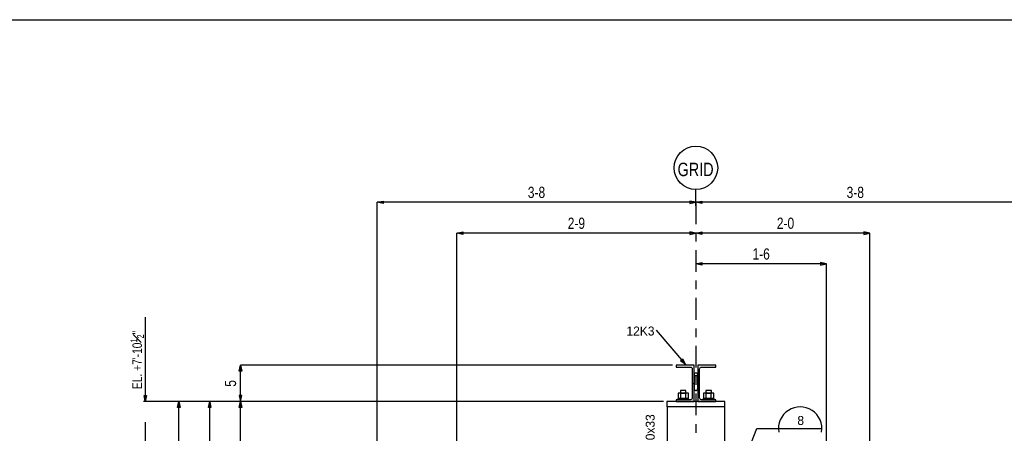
# Model space of a CAD drawing. Header units: inches. Extents: x -17.2 to 17.5, y -11.2 to 11.2.
# Tile 37 of 38: x 0.1 to 11.4, y 6.5 to 11.2. Entities that reach past the tile are written whole.
import ezdxf
from ezdxf.enums import TextEntityAlignment as Align

# ---------------------------------------------------------------- set-up
doc = ezdxf.new("R2010")
doc.units = ezdxf.units.IN
doc.header["$LTSCALE"] = 2.5
doc.header["$MEASUREMENT"] = 0
doc.linetypes.add('SDS2_7', pattern=[0.175, 0.1, -0.025, 0.025, -0.025])
doc.layers.add('Layer_0', color=7, linetype='Continuous')
doc.styles.add('MTextWidth', font='txt', dxfattribs={"width": 0.8, "height": 0.2})

msp = doc.modelspace()

# ---------------------------------------------------------------- linework, layer by layer
at = {"color": 1, "linetype": 'Continuous'}
for p, q in [((7.895, 9.149), (7.895, 9.295)), ((4.228, 9.149), (4.297, 9.164)), ((7.895, 9.149), (4.228, 9.149)), ((4.297, 9.134), (4.228, 9.149)), ((4.228, 5.691), (4.228, 9.149)), ((4.297, 9.164), (4.297, 9.134)), ((7.895, 9.149), (7.826, 9.164)), ((7.826, 9.164), (7.826, 9.134)), ((7.826, 9.134), (7.895, 9.149)), ((7.895, 9.149), (7.964, 9.164)), ((11.561, 9.149), (7.895, 9.149)), ((7.964, 9.134), (7.895, 9.149)), ((7.895, 9.107), (7.895, 9.149)), ((7.895, 9.107), (7.895, 9.149)), ((7.964, 9.164), (7.964, 9.134)), ((5.145, 8.795), (5.214, 8.81)), ((7.895, 8.795), (5.145, 8.795)), ((5.214, 8.78), (5.145, 8.795)), ((5.145, 5.399), (5.145, 8.795)), ((5.214, 8.81), (5.214, 8.78)), ((7.895, 8.795), (7.826, 8.81)), ((7.826, 8.81), (7.826, 8.78)), ((7.826, 8.78), (7.895, 8.795)), ((7.895, 8.795), (7.964, 8.81)), ((9.895, 8.795), (7.895, 8.795)), ((7.964, 8.78), (7.895, 8.795)), ((7.895, 8.795), (7.895, 8.795)), ((7.895, 8.795), (7.895, 8.795)), ((7.964, 8.81), (7.964, 8.78)), ((9.895, 8.795), (9.826, 8.81)), ((9.826, 8.81), (9.826, 8.78)), ((9.826, 8.78), (9.895, 8.795)), ((9.895, 5.802), (9.895, 8.795)), ((7.895, 8.441), (7.964, 8.455)), ((9.395, 8.441), (7.895, 8.441)), ((7.964, 8.426), (7.895, 8.441)), ((7.895, 8.441), (7.895, 8.441)), ((7.964, 8.455), (7.964, 8.426)), ((9.395, 8.441), (9.326, 8.455)), ((9.326, 8.455), (9.326, 8.426)), ((9.326, 8.426), (9.395, 8.441)), ((9.395, 1.782), (9.395, 8.441)), ((1.562, 7.827), (1.562, 6.858)), ((7.437, 7.677), (7.773, 7.285)), ((2.641, 7.205), (2.656, 7.274)), ((2.656, 6.858), (2.656, 7.274)), ((2.656, 7.274), (2.671, 7.205)), ((7.624, 7.274), (2.656, 7.274)), ((7.717, 7.327), (7.739, 7.347)), ((7.773, 7.285), (7.717, 7.327)), ((7.739, 7.347), (7.773, 7.285)), ((7.773, 7.285), (7.773, 7.285)), ((2.671, 7.205), (2.641, 7.205)), ((1.562, 6.858), (1.547, 6.927)), ((1.547, 6.927), (1.577, 6.927)), ((1.577, 6.927), (1.562, 6.858)), ((2.671, 6.927), (2.641, 6.927)), ((2.641, 6.927), (2.656, 6.858)), ((2.656, 6.858), (2.671, 6.927)), ((1.948, 6.858), (1.54, 6.858)), ((1.562, 6.858), (1.562, 6.858)), ((1.933, 6.789), (1.948, 6.858)), ((1.948, -1.017), (1.948, 6.858)), ((1.948, 6.858), (1.962, 6.789)), ((2.302, 6.858), (1.948, 6.858)), ((2.287, 6.789), (2.302, 6.858)), ((2.302, 3.524), (2.302, 6.858)), ((2.302, 6.858), (2.317, 6.789)), ((2.656, 6.858), (2.302, 6.858)), ((2.641, 6.789), (2.656, 6.858)), ((2.656, 5.649), (2.656, 6.858)), ((2.656, 6.858), (2.671, 6.789)), ((7.52, 6.858), (2.656, 6.858)), ((2.656, 6.858), (2.656, 6.858)), ((1.962, 6.789), (1.933, 6.789)), ((2.317, 6.789), (2.287, 6.789)), ((2.671, 6.789), (2.641, 6.789)), ((1.562, 6.619), (1.562, 5.649)), ((8.323, 5.854), (8.594, 6.546)), ((8.594, 6.546), (8.844, 6.546)), ((8.844, 6.546), (9.344, 6.546))]:
    msp.add_line(p, q, dxfattribs=at)
at = {"color": 1, "linetype": 'SDS2_7'}
msp.add_line((7.895, 9.149), (7.895, -2.729), dxfattribs=at)
at = {"color": 1, "linetype": 'Continuous'}
msp.add_circle((7.895, 9.546), 0.25, dxfattribs=at)
msp.add_arc((9.094, 6.546), 0.25, 350.858, 189.142, dxfattribs=at)
at = {"layer": 'Layer_0', "color": 2, "linetype": 'Continuous'}
for p, q in [((-17.25, 11.25), (17.25, 11.25)), ((7.874, 7.274), (7.666, 7.274)), ((7.666, 7.274), (7.666, 7.253)), ((7.666, 7.253), (7.832, 7.253)), ((7.832, 7.253), (7.84, 7.252)), ((7.84, 7.252), (7.847, 7.247)), ((7.874, 7.066), (7.874, 7.274)), ((7.916, 7.274), (7.916, 7.066)), ((8.124, 7.274), (7.916, 7.274)), ((7.942, 7.247), (7.949, 7.252)), ((7.949, 7.252), (7.957, 7.253)), ((7.957, 7.253), (8.124, 7.253)), ((8.124, 7.253), (8.124, 7.274)), ((7.847, 7.247), (7.851, 7.241)), ((7.851, 7.241), (7.853, 7.233)), ((7.853, 7.233), (7.853, 7.066)), ((7.876, 7.176), (7.874, 7.173)), ((7.874, 7.173), (7.874, 7.17)), ((7.874, 7.17), (7.874, 7.167)), ((7.874, 7.17), (7.874, 7.014)), ((7.874, 7.167), (7.876, 7.164)), ((7.878, 7.179), (7.876, 7.176)), ((7.876, 7.164), (7.878, 7.161)), ((7.881, 7.181), (7.878, 7.179)), ((7.878, 7.161), (7.881, 7.159)), ((7.884, 7.183), (7.881, 7.181)), ((7.881, 7.159), (7.884, 7.157)), ((7.888, 7.184), (7.884, 7.183)), ((7.884, 7.157), (7.888, 7.156)), ((7.893, 7.185), (7.888, 7.184)), ((7.888, 7.156), (7.893, 7.155)), ((7.897, 7.185), (7.893, 7.185)), ((7.893, 7.155), (7.897, 7.155)), ((7.901, 7.184), (7.897, 7.185)), ((7.897, 7.155), (7.901, 7.156)), ((7.905, 7.183), (7.901, 7.184)), ((7.901, 7.156), (7.905, 7.157)), ((7.909, 7.181), (7.905, 7.183)), ((7.905, 7.157), (7.909, 7.159)), ((7.912, 7.179), (7.909, 7.181)), ((7.909, 7.159), (7.912, 7.161)), ((7.914, 7.176), (7.912, 7.179)), ((7.912, 7.161), (7.914, 7.164)), ((7.915, 7.173), (7.914, 7.176)), ((7.914, 7.164), (7.915, 7.167)), ((7.916, 7.17), (7.915, 7.173)), ((7.915, 7.167), (7.916, 7.17)), ((7.916, 7.014), (7.916, 7.17)), ((7.936, 7.233), (7.938, 7.241)), ((7.936, 7.066), (7.936, 7.233)), ((7.938, 7.241), (7.942, 7.247)), ((7.853, 7.066), (7.874, 7.066)), ((7.853, 7.066), (7.853, 6.899)), ((7.874, 6.858), (7.874, 7.066)), ((7.916, 7.066), (7.936, 7.066)), ((7.916, 7.066), (7.916, 6.858)), ((7.936, 6.899), (7.936, 7.066)), ((7.874, 7.014), (7.874, 7.008)), ((7.874, 7.008), (7.876, 7.002)), ((7.876, 7.002), (7.878, 6.997)), ((7.878, 6.997), (7.881, 6.992)), ((7.881, 6.992), (7.884, 6.988)), ((7.884, 6.988), (7.888, 6.986)), ((7.888, 6.986), (7.893, 6.985)), ((7.893, 6.985), (7.897, 6.985)), ((7.897, 6.985), (7.901, 6.986)), ((7.901, 6.986), (7.905, 6.988)), ((7.905, 6.988), (7.909, 6.992)), ((7.909, 6.992), (7.912, 6.997)), ((7.912, 6.997), (7.914, 7.002)), ((7.914, 7.002), (7.915, 7.008)), ((7.915, 7.008), (7.916, 7.014)), ((8.228, 6.858), (7.561, 6.858)), ((7.561, 6.858), (7.561, 6.795)), ((8.226, 6.795), (7.563, 6.795)), ((7.563, 6.795), (7.563, 6.23)), ((7.832, 6.878), (7.666, 6.878)), ((7.666, 6.878), (7.666, 6.858)), ((7.666, 6.858), (7.874, 6.858)), ((7.84, 6.88), (7.832, 6.878)), ((7.847, 6.885), (7.84, 6.88)), ((7.851, 6.891), (7.847, 6.885)), ((7.853, 6.899), (7.851, 6.891)), ((7.916, 6.858), (8.124, 6.858)), ((7.938, 6.891), (7.936, 6.899)), ((7.942, 6.885), (7.938, 6.891)), ((7.949, 6.88), (7.942, 6.885)), ((7.957, 6.878), (7.949, 6.88)), ((8.124, 6.878), (7.957, 6.878)), ((8.124, 6.858), (8.124, 6.878)), ((8.226, 6.23), (8.226, 6.795)), ((8.228, 6.795), (8.228, 6.858))]:
    msp.add_line(p, q, dxfattribs=at)
at = {"layer": 'Layer_0', "color": 1, "linetype": 'Continuous'}
for p, q in [((7.719, 6.953), (7.689, 6.953)), ((7.689, 6.953), (7.689, 6.892)), ((7.722, 6.983), (7.718, 6.983)), ((7.718, 6.983), (7.718, 6.953)), ((7.718, 6.953), (7.722, 6.953)), ((7.779, 6.953), (7.719, 6.953)), ((7.719, 6.953), (7.719, 6.892)), ((7.733, 6.983), (7.722, 6.983)), ((7.722, 6.953), (7.733, 6.953)), ((7.749, 6.983), (7.733, 6.983)), ((7.733, 6.953), (7.749, 6.953)), ((7.764, 6.983), (7.749, 6.983)), ((7.749, 6.953), (7.764, 6.953)), ((7.776, 6.983), (7.764, 6.983)), ((7.764, 6.953), (7.776, 6.953)), ((7.78, 6.983), (7.776, 6.983)), ((7.776, 6.953), (7.78, 6.953)), ((7.779, 6.892), (7.779, 6.953)), ((7.809, 6.953), (7.779, 6.953)), ((7.78, 6.953), (7.78, 6.983)), ((7.809, 6.892), (7.809, 6.953)), ((8.01, 6.953), (7.98, 6.953)), ((7.98, 6.953), (7.98, 6.892)), ((8.013, 6.983), (8.009, 6.983)), ((8.009, 6.983), (8.009, 6.953)), ((8.009, 6.953), (8.013, 6.953)), ((8.071, 6.953), (8.01, 6.953)), ((8.01, 6.953), (8.01, 6.892)), ((8.025, 6.983), (8.013, 6.983)), ((8.013, 6.953), (8.025, 6.953)), ((8.041, 6.983), (8.025, 6.983)), ((8.025, 6.953), (8.041, 6.953)), ((8.056, 6.983), (8.041, 6.983)), ((8.041, 6.953), (8.056, 6.953)), ((8.068, 6.983), (8.056, 6.983)), ((8.056, 6.953), (8.068, 6.953)), ((8.072, 6.983), (8.068, 6.983)), ((8.068, 6.953), (8.072, 6.953)), ((8.071, 6.892), (8.071, 6.953)), ((8.101, 6.953), (8.071, 6.953)), ((8.072, 6.953), (8.072, 6.983)), ((8.101, 6.892), (8.101, 6.953)), ((7.691, 6.892), (7.686, 6.892)), ((7.686, 6.892), (7.686, 6.879)), ((7.686, 6.879), (7.691, 6.879)), ((7.689, 6.892), (7.719, 6.892)), ((7.705, 6.892), (7.691, 6.892)), ((7.691, 6.879), (7.705, 6.879)), ((7.725, 6.892), (7.705, 6.892)), ((7.705, 6.879), (7.725, 6.879)), ((7.722, 6.879), (7.718, 6.879)), ((7.718, 6.879), (7.718, 6.878)), ((7.719, 6.892), (7.779, 6.892)), ((7.733, 6.879), (7.722, 6.879)), ((7.749, 6.892), (7.725, 6.892)), ((7.725, 6.879), (7.749, 6.879)), ((7.749, 6.879), (7.733, 6.879)), ((7.773, 6.892), (7.749, 6.892)), ((7.749, 6.879), (7.773, 6.879)), ((7.764, 6.879), (7.749, 6.879)), ((7.776, 6.879), (7.764, 6.879)), ((7.793, 6.892), (7.773, 6.892)), ((7.773, 6.879), (7.793, 6.879)), ((7.78, 6.879), (7.776, 6.879)), ((7.779, 6.892), (7.809, 6.892)), ((7.78, 6.878), (7.78, 6.879)), ((7.807, 6.892), (7.793, 6.892)), ((7.793, 6.879), (7.807, 6.879)), ((7.811, 6.892), (7.807, 6.892)), ((7.807, 6.879), (7.811, 6.879)), ((7.811, 6.879), (7.811, 6.892)), ((7.983, 6.892), (7.978, 6.892)), ((7.978, 6.892), (7.978, 6.879)), ((7.978, 6.879), (7.983, 6.879)), ((7.98, 6.892), (8.01, 6.892)), ((7.996, 6.892), (7.983, 6.892)), ((7.983, 6.879), (7.996, 6.879)), ((8.017, 6.892), (7.996, 6.892)), ((7.996, 6.879), (8.017, 6.879)), ((8.013, 6.879), (8.009, 6.879)), ((8.009, 6.879), (8.009, 6.878)), ((8.01, 6.892), (8.071, 6.892)), ((8.025, 6.879), (8.013, 6.879)), ((8.041, 6.892), (8.017, 6.892)), ((8.017, 6.879), (8.041, 6.879)), ((8.041, 6.879), (8.025, 6.879)), ((8.064, 6.892), (8.041, 6.892)), ((8.041, 6.879), (8.064, 6.879)), ((8.056, 6.879), (8.041, 6.879)), ((8.068, 6.879), (8.056, 6.879)), ((8.085, 6.892), (8.064, 6.892)), ((8.064, 6.879), (8.085, 6.879)), ((8.072, 6.879), (8.068, 6.879)), ((8.071, 6.892), (8.101, 6.892)), ((8.072, 6.878), (8.072, 6.879)), ((8.098, 6.892), (8.085, 6.892)), ((8.085, 6.879), (8.098, 6.879)), ((8.103, 6.892), (8.098, 6.892)), ((8.098, 6.879), (8.103, 6.879)), ((8.103, 6.879), (8.103, 6.892))]:
    msp.add_line(p, q, dxfattribs=at)

# ---------------------------------------------------------------- texts
at = {"color": 2, "linetype": 'Continuous', "width": 0.8}
for s, height, p in [('GRID', 0.1548, (7.891, 9.45)), ('3-8', 0.129, (6.061, 9.199)), ('3-8', 0.129, (9.728, 9.199)), ('2-9', 0.129, (6.52, 8.844)), ('2-0', 0.129, (8.925, 8.844)), ('1-6', 0.129, (8.645, 8.49))]:
    msp.add_text(s, height=height, dxfattribs=at).set_placement(p, align=Align.CENTER)
msp.add_text('5', height=0.129, rotation=90, dxfattribs=at).set_placement((2.606, 7.066), align=Align.CENTER)
at = {"color": 2, "linetype": 'Continuous'}
msp.add_text('8', height=0.103, dxfattribs=at).set_placement((9.1, 6.588), align=Align.CENTER)
at = {"color": 1, "linetype": 'Continuous', "insert": (1.545, 7.001), "char_height": 0.10967, "attachment_point": 7, "rotation": 90, "style": 'MTextWidth'}
msp.add_mtext('\\A1;EL. +7\'-10{\\H0.70x;\\S1#2;}"', dxfattribs=at)
at = {"layer": 'Layer_0', "color": 1, "linetype": 'Continuous'}
msp.add_text('12K3', height=0.1032, dxfattribs=at).set_placement((7.418, 7.617), align=Align.RIGHT)
msp.add_text('W10x33', height=0.1032, rotation=90, dxfattribs=at).set_placement((7.317, 6.458), align=Align.TOP_CENTER)

doc.saveas('drawing.dxf')
